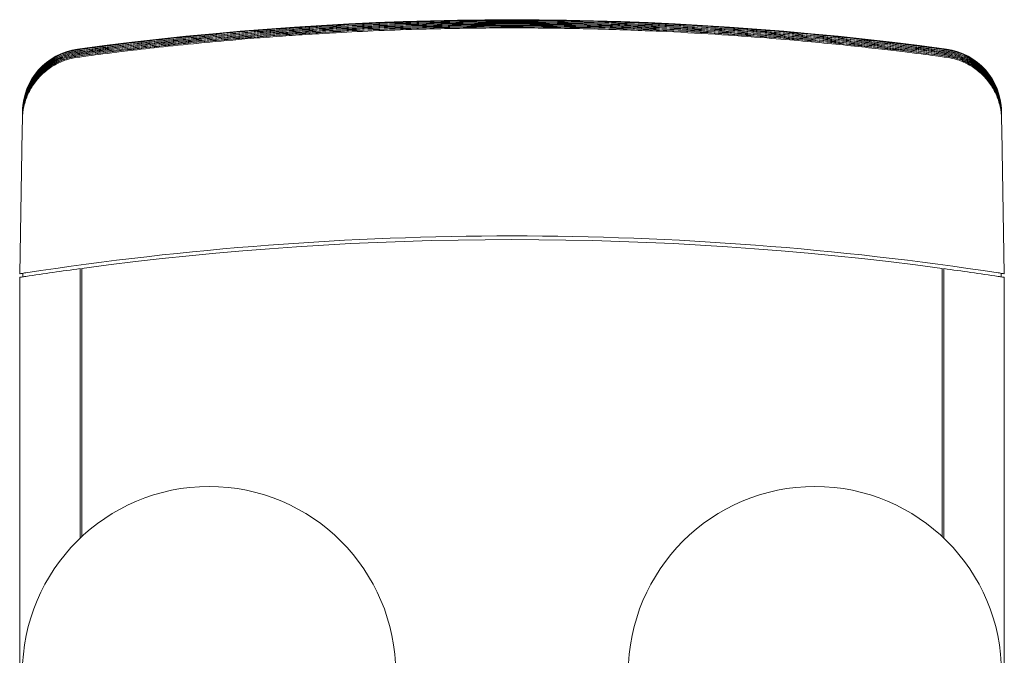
# Model space of a CAD drawing. Header units: millimetres. Extents: x -59761 to 112741, y -57975 to 46221.
# Tile 118 of 132: x 2524 to 2849, y -591 to -381. Entities that reach past the tile are written whole.
import ezdxf

# ---------------------------------------------------------------- set-up
doc = ezdxf.new("R2010")
doc.units = ezdxf.units.MM
doc.layers.add('Equip2D', color=250, linetype='Continuous')
doc.layers.add('EquipAnnot', color=5, linetype='Continuous')
doc.styles.add('GOST прямой', font='isocpeur.ttf', dxfattribs={"height": 2.5})

# ---------------------------------------------------------------- blocks, each defined once
blk = doc.blocks.new('A$C0ea41568')
at = {"color": 0, "linetype": 'Continuous', "lineweight": 0}
for p, q in [((-161.58, 558.85), (-161.58, 559.02)), ((-161.57, 559.7), (-161.56, 559.86)), ((-161.57, 559.7), (-161.57, 559.62)), ((-161.57, 559.27), (-161.57, 559.44)), ((-161.57, 559.27), (-161.57, 559.2)), ((161.56, 559.86), (161.57, 559.7)), ((161.57, 559.7), (161.57, 559.62)), ((161.57, 559.44), (161.57, 559.27)), ((161.57, 559.27), (161.57, 559.2)), ((161.58, 559.02), (161.58, 558.85)), ((-161.61, 557.17), (-161.67, 553.55)), ((-161.61, 557.17), (-161.61, 557.34)), ((-161.6, 558.01), (-161.59, 558.18)), ((-161.6, 558.01), (-161.6, 557.94)), ((-161.6, 557.59), (-161.6, 557.76)), ((-161.6, 557.59), (-161.6, 557.52)), ((-161.59, 558.43), (-161.59, 558.6)), ((-161.59, 558.43), (-161.59, 558.36)), ((-161.58, 558.85), (-161.58, 558.78)), ((161.58, 558.85), (161.58, 558.78)), ((161.59, 558.6), (161.59, 558.43)), ((161.59, 558.43), (161.59, 558.36)), ((161.59, 558.18), (161.6, 558.01)), ((161.6, 558.01), (161.6, 557.94)), ((161.6, 557.76), (161.6, 557.59)), ((161.6, 557.59), (161.6, 557.52)), ((161.61, 557.34), (161.61, 557.17)), ((161.61, 557.17), (161.67, 553.55)), ((-161.67, 553.55), (-162.5, 506.2)), ((162.5, 506.2), (161.67, 553.55)), ((-142.5, 418.99), (-142.5, 507.89)), ((-142, 507.96), (-142, 419.46)), ((142, 419.46), (142, 507.96)), ((142.5, 507.89), (142.5, 418.99)), ((-162.5, 505), (-162.5, 49.85)), ((-161.5, 506.35), (-161.5, 505.15)), ((161.5, 505.15), (161.5, 506.35)), ((162.5, 49.85), (162.5, 505))]:
    blk.add_line(p, q, dxfattribs=at)
for centre, radius, start, end in [((0, -475), 1065, 82.26206, 97.73794), ((-140.57, 559.49), 21, 97.7379, 179), ((140.57, 559.49), 21, 1, 82.2621), ((0, -546.33), 1065, 81.33257, 98.66743), ((0, -547.53), 1065, 82.33774, 97.66226), ((0, -547.53), 1065, 97.6894, 98.66774), ((0, -547.53), 1065, 81.33226, 82.3106), ((-100, 374.4), 61.6, 0, 180), ((100, 374.4), 61.6, 0, 180)]:
    blk.add_arc(centre, radius, start, end, dxfattribs=at)
for points, knots in [([(-143.43, 578.38), (-120.37, 581.52), (-97.2, 583.9), (-73.98, 585.51), (-69.86, 585.8), (-65.74, 586.06), (-61.62, 586.3), (-47.93, 587.1), (-34.23, 587.62), (-20.53, 587.89), (-0.37, 588.28), (19.8, 588.09), (39.95, 587.34), (47.18, 587.07), (54.41, 586.72), (61.64, 586.3), (75.31, 585.51), (88.98, 584.45), (102.61, 583.13), (116.25, 581.81), (129.85, 580.23), (143.43, 578.38)], [-28.778048, -28.778048, -28.778048, -28.778048, -21.795638, -21.795638, -21.795638, -20.556341, -20.556341, -20.556341, -16.443556, -16.443556, -16.443556, -10.39131, -10.39131, -10.39131, -8.22022, -8.22022, -8.22022, -4.109418, -4.109418, -4.109418, 0, 0, 0, 0]), ([(-143.42, 578.81), (-123.55, 581.51), (-103.61, 583.64), (-83.62, 585.22), (-76.29, 585.8), (-68.96, 586.3), (-61.61, 586.72), (-47.93, 587.52), (-34.23, 588.04), (-20.53, 588.31), (-0.37, 588.7), (19.8, 588.51), (39.95, 587.76), (47.18, 587.49), (54.41, 587.14), (61.63, 586.72), (75.31, 585.93), (88.97, 584.87), (102.61, 583.55), (116.24, 582.23), (129.85, 580.65), (143.42, 578.81)], [-28.776482, -28.776482, -28.776482, -28.776482, -22.761409, -22.761409, -22.761409, -20.555222, -20.555222, -20.555222, -16.442661, -16.442661, -16.442661, -10.390498, -10.390498, -10.390498, -8.219773, -8.219773, -8.219773, -4.109194, -4.109194, -4.109194, 0, 0, 0, 0]), ([(143.42, 578.88), (142.72, 578.97), (140.71, 579.25), (137.58, 579.65), (134.46, 580.06), (130.21, 580.6), (125.03, 581.21), (119.84, 581.83), (113.72, 582.51), (106.84, 583.2), (99.96, 583.9), (92.33, 584.6), (84.12, 585.25), (73.19, 586.12), (61.24, 586.89), (48.72, 587.46), (42.46, 587.75), (36.06, 587.99), (29.57, 588.17), (23.08, 588.35), (16.51, 588.47), (9.91, 588.53), (3.31, 588.59), (-3.31, 588.59), (-9.91, 588.53), (-16.51, 588.47), (-23.08, 588.35), (-29.57, 588.17), (-39.3, 587.9), (-48.84, 587.5), (-57.99, 587), (-61.04, 586.83), (-64.05, 586.65), (-67.01, 586.47), (-69.97, 586.28), (-72.88, 586.08), (-75.74, 585.88), (-77.17, 585.78), (-78.58, 585.68), (-79.98, 585.57), (-81.37, 585.46), (-82.76, 585.36), (-84.12, 585.25), (-95.06, 584.38), (-104.99, 583.42), (-113.46, 582.52), (-117.7, 582.06), (-121.57, 581.62), (-125.03, 581.21), (-130.21, 580.6), (-134.46, 580.06), (-137.58, 579.65), (-140.71, 579.25), (-142.72, 578.97), (-143.42, 578.88)], [-28.779225, -28.779225, -28.779225, -28.779225, -26.723566, -26.723566, -26.723566, -24.667907, -24.667907, -24.667907, -22.612248, -22.612248, -22.612248, -20.556589, -20.556589, -20.556589, -17.815711, -17.815711, -17.815711, -16.445271, -16.445271, -16.445271, -15.074832, -15.074832, -15.074832, -13.704393, -13.704393, -13.704393, -12.333954, -12.333954, -12.333954, -10.278295, -10.278295, -10.278295, -9.593075, -9.593075, -9.593075, -8.907855, -8.907855, -8.907855, -8.565245, -8.565245, -8.565245, -8.222636, -8.222636, -8.222636, -5.481757, -5.481757, -5.481757, -4.111318, -4.111318, -4.111318, -2.055659, -2.055659, -2.055659, 0, 0, 0, 0]), ([(-143.41, 579.65), (-116.25, 583.34), (-88.96, 585.98), (-61.61, 587.56), (-47.93, 588.36), (-34.23, 588.88), (-20.53, 589.15), (3.15, 589.6), (26.83, 589.27), (50.49, 588.15), (66.52, 587.39), (82.54, 586.26), (98.52, 584.78), (99.88, 584.65), (101.24, 584.52), (102.6, 584.39), (116.23, 583.07), (129.83, 581.49), (143.41, 579.65)], [-28.773304, -28.773304, -28.773304, -28.773304, -20.552953, -20.552953, -20.552953, -16.440846, -16.440846, -16.440846, -9.333857, -9.333857, -9.333857, -4.518444, -4.518444, -4.518444, -4.10874, -4.10874, -4.10874, 0, 0, 0, 0]), ([(-143.41, 579.23), (-116.26, 582.92), (-88.97, 585.56), (-61.61, 587.14), (-47.93, 587.94), (-34.23, 588.46), (-20.53, 588.73), (3.12, 589.18), (26.77, 588.85), (50.41, 587.73), (66.47, 586.97), (82.52, 585.85), (98.53, 584.36), (99.89, 584.23), (101.24, 584.1), (102.6, 583.97), (116.23, 582.65), (129.84, 581.07), (143.41, 579.23)], [-28.7749, -28.7749, -28.7749, -28.7749, -20.554093, -20.554093, -20.554093, -16.441758, -16.441758, -16.441758, -9.34315, -9.34315, -9.34315, -4.5184, -4.5184, -4.5184, -4.108968, -4.108968, -4.108968, 0, 0, 0, 0]), ([(143.41, 579.3), (142.71, 579.39), (140.7, 579.67), (137.58, 580.07), (134.45, 580.48), (130.2, 581.02), (125.02, 581.63), (119.83, 582.25), (113.71, 582.93), (106.83, 583.62), (99.96, 584.32), (92.32, 585.02), (84.12, 585.67), (73.18, 586.54), (61.23, 587.31), (48.71, 587.88), (42.46, 588.17), (36.06, 588.41), (29.57, 588.59), (23.08, 588.77), (16.51, 588.89), (9.91, 588.95), (3.31, 589.01), (-3.31, 589.01), (-9.91, 588.95), (-16.51, 588.89), (-23.08, 588.77), (-29.57, 588.59), (-39.3, 588.32), (-48.83, 587.92), (-57.99, 587.42), (-61.04, 587.25), (-64.05, 587.07), (-67.01, 586.89), (-69.97, 586.7), (-72.88, 586.5), (-75.73, 586.3), (-77.16, 586.2), (-78.57, 586.1), (-79.97, 585.99), (-81.37, 585.88), (-82.75, 585.78), (-84.12, 585.67), (-95.06, 584.8), (-104.98, 583.84), (-113.45, 582.94), (-117.69, 582.48), (-121.56, 582.04), (-125.02, 581.63), (-130.2, 581.02), (-134.45, 580.48), (-137.58, 580.07), (-140.7, 579.67), (-142.71, 579.39), (-143.41, 579.3)], [-28.777641, -28.777641, -28.777641, -28.777641, -26.722095, -26.722095, -26.722095, -24.666549, -24.666549, -24.666549, -22.611003, -22.611003, -22.611003, -20.555458, -20.555458, -20.555458, -17.81473, -17.81473, -17.81473, -16.444366, -16.444366, -16.444366, -15.074002, -15.074002, -15.074002, -13.703638, -13.703638, -13.703638, -12.333275, -12.333275, -12.333275, -10.277729, -10.277729, -10.277729, -9.592547, -9.592547, -9.592547, -8.907365, -8.907365, -8.907365, -8.564774, -8.564774, -8.564774, -8.222183, -8.222183, -8.222183, -5.481455, -5.481455, -5.481455, -4.111092, -4.111092, -4.111092, -2.055546, -2.055546, -2.055546, 0, 0, 0, 0]), ([(-143.4, 580.07), (-116.25, 583.76), (-88.96, 586.4), (-61.6, 587.98), (-47.92, 588.77), (-34.23, 589.3), (-20.53, 589.57), (3.18, 590.02), (26.9, 589.69), (50.59, 588.56), (66.59, 587.8), (82.57, 586.68), (98.51, 585.2), (99.87, 585.07), (101.23, 584.94), (102.59, 584.81), (116.22, 583.49), (129.83, 581.91), (143.4, 580.07)], [-28.771693, -28.771693, -28.771693, -28.771693, -20.551802, -20.551802, -20.551802, -16.439925, -16.439925, -16.439925, -9.32278, -9.32278, -9.32278, -4.518556, -4.518556, -4.518556, -4.10851, -4.10851, -4.10851, 0, 0, 0, 0]), ([(143.4, 580.14), (142.69, 580.23), (140.69, 580.51), (137.56, 580.91), (134.44, 581.32), (130.19, 581.86), (125.01, 582.47), (119.82, 583.09), (113.7, 583.77), (106.82, 584.46), (99.94, 585.16), (92.31, 585.86), (84.11, 586.51), (73.17, 587.38), (61.23, 588.15), (48.71, 588.72), (42.45, 589.01), (36.05, 589.25), (29.57, 589.43), (23.08, 589.61), (16.51, 589.73), (9.91, 589.79), (3.31, 589.85), (-3.31, 589.85), (-9.91, 589.79), (-16.51, 589.73), (-23.08, 589.61), (-29.57, 589.43), (-39.29, 589.16), (-48.83, 588.76), (-57.98, 588.26), (-61.03, 588.09), (-64.04, 587.91), (-67, 587.73), (-69.96, 587.54), (-72.87, 587.34), (-75.73, 587.14), (-77.15, 587.04), (-78.57, 586.93), (-79.96, 586.83), (-81.36, 586.72), (-82.74, 586.62), (-84.11, 586.51), (-95.05, 585.64), (-104.97, 584.68), (-113.44, 583.78), (-117.68, 583.32), (-121.55, 582.88), (-125.01, 582.47), (-130.19, 581.86), (-134.44, 581.32), (-137.56, 580.91), (-140.69, 580.51), (-142.69, 580.23), (-143.4, 580.14)], [-28.774428, -28.774428, -28.774428, -28.774428, -26.719112, -26.719112, -26.719112, -24.663795, -24.663795, -24.663795, -22.608479, -22.608479, -22.608479, -20.553163, -20.553163, -20.553163, -17.812741, -17.812741, -17.812741, -16.44253, -16.44253, -16.44253, -15.072319, -15.072319, -15.072319, -13.702109, -13.702109, -13.702109, -12.331898, -12.331898, -12.331898, -10.276581, -10.276581, -10.276581, -9.591476, -9.591476, -9.591476, -8.906371, -8.906371, -8.906371, -8.563818, -8.563818, -8.563818, -8.221265, -8.221265, -8.221265, -5.480843, -5.480843, -5.480843, -4.110633, -4.110633, -4.110633, -2.055316, -2.055316, -2.055316, 0, 0, 0, 0]), ([(143.4, 579.72), (142.7, 579.81), (140.7, 580.09), (137.57, 580.49), (134.44, 580.9), (130.2, 581.44), (125.01, 582.05), (119.83, 582.67), (113.7, 583.35), (106.83, 584.04), (99.95, 584.74), (92.32, 585.44), (84.12, 586.09), (73.18, 586.96), (61.23, 587.73), (48.71, 588.3), (42.45, 588.59), (36.05, 588.83), (29.57, 589.01), (23.08, 589.19), (16.51, 589.31), (9.91, 589.37), (3.31, 589.43), (-3.31, 589.43), (-9.91, 589.37), (-16.51, 589.31), (-23.08, 589.19), (-29.57, 589.01), (-39.3, 588.74), (-48.83, 588.34), (-57.99, 587.84), (-61.04, 587.67), (-64.05, 587.49), (-67.01, 587.31), (-69.97, 587.12), (-72.88, 586.92), (-75.73, 586.72), (-77.16, 586.62), (-78.57, 586.52), (-79.97, 586.41), (-81.37, 586.3), (-82.75, 586.2), (-84.12, 586.09), (-95.05, 585.22), (-104.97, 584.26), (-113.45, 583.36), (-117.68, 582.9), (-121.56, 582.46), (-125.01, 582.05), (-130.2, 581.44), (-134.44, 580.9), (-137.57, 580.49), (-140.7, 580.09), (-142.7, 579.81), (-143.4, 579.72)], [-28.776042, -28.776042, -28.776042, -28.776042, -26.72061, -26.72061, -26.72061, -24.665179, -24.665179, -24.665179, -22.609747, -22.609747, -22.609747, -20.554316, -20.554316, -20.554316, -17.81374, -17.81374, -17.81374, -16.443452, -16.443452, -16.443452, -15.073165, -15.073165, -15.073165, -13.702877, -13.702877, -13.702877, -12.332589, -12.332589, -12.332589, -10.277158, -10.277158, -10.277158, -9.592014, -9.592014, -9.592014, -8.90687, -8.90687, -8.90687, -8.564298, -8.564298, -8.564298, -8.221726, -8.221726, -8.221726, -5.481151, -5.481151, -5.481151, -4.110863, -4.110863, -4.110863, -2.055432, -2.055432, -2.055432, 0, 0, 0, 0]), ([(-143.44, 577.96), (-116.28, 581.66), (-88.98, 584.3), (-61.62, 585.88), (-47.94, 586.68), (-34.24, 587.21), (-20.53, 587.47), (2.96, 587.92), (26.45, 587.6), (49.92, 586.5), (66.16, 585.73), (82.38, 584.6), (98.57, 583.1), (99.92, 582.97), (101.27, 582.84), (102.62, 582.71), (116.25, 581.39), (129.86, 579.81), (143.44, 577.96)], [-28.7796, -28.7796, -28.7796, -28.7796, -20.557449, -20.557449, -20.557449, -16.444443, -16.444443, -16.444443, -9.393848, -9.393848, -9.393848, -4.516331, -4.516331, -4.516331, -4.109639, -4.109639, -4.109639, 0, 0, 0, 0]), ([(143.44, 577.61), (142.74, 577.71), (140.73, 577.98), (137.61, 578.39), (134.48, 578.8), (130.23, 579.34), (125.05, 579.95), (119.86, 580.57), (113.74, 581.25), (106.86, 581.94), (99.98, 582.64), (92.34, 583.34), (84.14, 583.99), (73.2, 584.86), (61.25, 585.63), (48.73, 586.2), (42.46, 586.49), (36.06, 586.73), (29.58, 586.91), (23.09, 587.09), (16.52, 587.21), (9.92, 587.27), (3.31, 587.33), (-3.31, 587.33), (-9.92, 587.27), (-16.52, 587.21), (-23.09, 587.09), (-29.58, 586.91), (-39.31, 586.64), (-48.85, 586.24), (-58, 585.74), (-61.05, 585.57), (-64.06, 585.39), (-67.02, 585.21), (-69.99, 585.02), (-72.9, 584.82), (-75.75, 584.62), (-77.18, 584.52), (-78.59, 584.42), (-79.99, 584.31), (-81.39, 584.21), (-82.77, 584.1), (-84.14, 583.99), (-95.08, 583.12), (-105, 582.16), (-113.48, 581.26), (-117.71, 580.8), (-121.59, 580.36), (-125.05, 579.95), (-130.23, 579.34), (-134.48, 578.8), (-137.61, 578.39), (-140.73, 577.98), (-142.74, 577.71), (-143.44, 577.61)], [-28.783887, -28.783887, -28.783887, -28.783887, -26.727895, -26.727895, -26.727895, -24.671904, -24.671904, -24.671904, -22.615912, -22.615912, -22.615912, -20.55992, -20.55992, -20.55992, -17.818597, -17.818597, -17.818597, -16.447936, -16.447936, -16.447936, -15.077274, -15.077274, -15.077274, -13.706613, -13.706613, -13.706613, -12.335952, -12.335952, -12.335952, -10.27996, -10.27996, -10.27996, -9.594629, -9.594629, -9.594629, -8.909298, -8.909298, -8.909298, -8.566633, -8.566633, -8.566633, -8.223968, -8.223968, -8.223968, -5.482645, -5.482645, -5.482645, -4.111984, -4.111984, -4.111984, -2.055992, -2.055992, -2.055992, 0, 0, 0, 0]), ([(143.43, 578.46), (142.72, 578.55), (140.72, 578.82), (137.59, 579.23), (134.46, 579.64), (130.22, 580.18), (125.03, 580.79), (119.85, 581.41), (113.72, 582.09), (106.84, 582.78), (99.97, 583.48), (92.33, 584.18), (84.13, 584.83), (73.19, 585.7), (61.24, 586.47), (48.72, 587.04), (42.46, 587.33), (36.06, 587.57), (29.57, 587.75), (23.09, 587.93), (16.51, 588.05), (9.91, 588.11), (3.31, 588.17), (-3.31, 588.17), (-9.91, 588.11), (-16.51, 588.05), (-23.09, 587.93), (-29.57, 587.75), (-39.3, 587.48), (-48.84, 587.08), (-58, 586.58), (-61.05, 586.41), (-64.06, 586.23), (-67.02, 586.05), (-69.98, 585.86), (-72.89, 585.66), (-75.74, 585.46), (-77.17, 585.36), (-78.58, 585.26), (-79.98, 585.15), (-81.38, 585.04), (-82.76, 584.94), (-84.13, 584.83), (-95.07, 583.96), (-104.99, 583), (-113.46, 582.1), (-117.7, 581.64), (-121.57, 581.2), (-125.03, 580.79), (-130.22, 580.18), (-134.46, 579.64), (-137.59, 579.23), (-140.72, 578.82), (-142.72, 578.55), (-143.43, 578.46)], [-28.780794, -28.780794, -28.780794, -28.780794, -26.725023, -26.725023, -26.725023, -24.669252, -24.669252, -24.669252, -22.613481, -22.613481, -22.613481, -20.55771, -20.55771, -20.55771, -17.816682, -17.816682, -17.816682, -16.446168, -16.446168, -16.446168, -15.075654, -15.075654, -15.075654, -13.70514, -13.70514, -13.70514, -12.334626, -12.334626, -12.334626, -10.278855, -10.278855, -10.278855, -9.593598, -9.593598, -9.593598, -8.908341, -8.908341, -8.908341, -8.565712, -8.565712, -8.565712, -8.223084, -8.223084, -8.223084, -5.482056, -5.482056, -5.482056, -4.111542, -4.111542, -4.111542, -2.055771, -2.055771, -2.055771, 0, 0, 0, 0]), ([(143.43, 578.03), (142.73, 578.13), (140.73, 578.4), (137.6, 578.81), (134.47, 579.22), (130.22, 579.76), (125.04, 580.37), (119.85, 580.99), (113.73, 581.67), (106.85, 582.36), (99.97, 583.06), (92.34, 583.76), (84.13, 584.41), (73.19, 585.28), (61.24, 586.05), (48.72, 586.62), (42.46, 586.91), (36.06, 587.15), (29.57, 587.33), (23.09, 587.51), (16.52, 587.63), (9.91, 587.69), (3.31, 587.75), (-3.31, 587.75), (-9.91, 587.69), (-16.52, 587.63), (-23.09, 587.51), (-29.57, 587.33), (-39.3, 587.06), (-48.84, 586.66), (-58, 586.16), (-61.05, 585.99), (-64.06, 585.81), (-67.02, 585.63), (-69.98, 585.44), (-72.89, 585.24), (-75.75, 585.04), (-77.17, 584.94), (-78.59, 584.84), (-79.98, 584.73), (-81.38, 584.62), (-82.77, 584.52), (-84.13, 584.41), (-95.07, 583.54), (-105, 582.58), (-113.47, 581.68), (-117.71, 581.22), (-121.58, 580.78), (-125.04, 580.37), (-130.22, 579.76), (-134.47, 579.22), (-137.6, 578.81), (-140.73, 578.4), (-142.73, 578.13), (-143.43, 578.03)], [-28.782348, -28.782348, -28.782348, -28.782348, -26.726466, -26.726466, -26.726466, -24.670584, -24.670584, -24.670584, -22.614702, -22.614702, -22.614702, -20.55882, -20.55882, -20.55882, -17.817644, -17.817644, -17.817644, -16.447056, -16.447056, -16.447056, -15.076468, -15.076468, -15.076468, -13.70588, -13.70588, -13.70588, -12.335292, -12.335292, -12.335292, -10.27941, -10.27941, -10.27941, -9.594116, -9.594116, -9.594116, -8.908822, -8.908822, -8.908822, -8.566175, -8.566175, -8.566175, -8.223528, -8.223528, -8.223528, -5.482352, -5.482352, -5.482352, -4.111764, -4.111764, -4.111764, -2.055882, -2.055882, -2.055882, 0, 0, 0, 0]), ([(-143.42, 578.88), (-144.82, 578.68), (-146.21, 578.35), (-147.55, 577.88), (-148.89, 577.41), (-150.18, 576.81), (-151.39, 576.08), (-152.61, 575.35), (-153.75, 574.49), (-154.8, 573.53), (-155.84, 572.57), (-156.79, 571.51), (-157.62, 570.36), (-158.45, 569.21), (-159.16, 567.97), (-159.74, 566.68), (-160.33, 565.39), (-160.78, 564.04), (-161.09, 562.65), (-161.39, 561.27), (-161.56, 559.85), (-161.59, 558.43)], [-2.986362, -2.986362, -2.986362, -2.986362, -2.559739, -2.559739, -2.559739, -2.133116, -2.133116, -2.133116, -1.706493, -1.706493, -1.706493, -1.27987, -1.27987, -1.27987, -0.853246, -0.853246, -0.853246, -0.426623, -0.426623, -0.426623, 0, 0, 0, 0]), ([(-161.59, 558.36), (-161.56, 559.78), (-161.4, 561.19), (-161.09, 562.58), (-160.91, 563.37), (-160.68, 564.16), (-160.41, 564.93), (-160.22, 565.5), (-159.99, 566.06), (-159.74, 566.61), (-159.16, 567.9), (-158.45, 569.13), (-157.62, 570.29), (-157.49, 570.46), (-157.37, 570.63), (-157.24, 570.8), (-156.5, 571.76), (-155.68, 572.65), (-154.8, 573.46), (-153.75, 574.42), (-152.61, 575.27), (-151.39, 576), (-151.31, 576.06), (-151.22, 576.11), (-151.13, 576.16), (-149.99, 576.82), (-148.79, 577.37), (-147.55, 577.81), (-146.22, 578.28), (-144.85, 578.61), (-143.45, 578.8)], [-2.983891, -2.983891, -2.983891, -2.983891, -2.557344, -2.557344, -2.557344, -2.312203, -2.312203, -2.312203, -2.131108, -2.131108, -2.131108, -1.704438, -1.704438, -1.704438, -1.640507, -1.640507, -1.640507, -1.27781, -1.27781, -1.27781, -0.8508, -0.8508, -0.8508, -0.820196, -0.820196, -0.820196, -0.424071, -0.424071, -0.424071, 0, 0, 0, 0]), ([(-143.41, 579.3), (-144.82, 579.11), (-146.2, 578.77), (-147.54, 578.3), (-148.88, 577.83), (-150.17, 577.23), (-151.39, 576.5), (-152.6, 575.77), (-153.74, 574.91), (-154.79, 573.95), (-155.83, 573), (-156.78, 571.93), (-157.61, 570.78), (-158.44, 569.63), (-159.15, 568.4), (-159.74, 567.1), (-160.32, 565.81), (-160.77, 564.46), (-161.08, 563.07), (-161.39, 561.69), (-161.56, 560.27), (-161.58, 558.85)], [-2.986377, -2.986377, -2.986377, -2.986377, -2.559752, -2.559752, -2.559752, -2.133127, -2.133127, -2.133127, -1.706501, -1.706501, -1.706501, -1.279876, -1.279876, -1.279876, -0.853251, -0.853251, -0.853251, -0.426625, -0.426625, -0.426625, 0, 0, 0, 0]), ([(-161.58, 558.78), (-161.56, 560.2), (-161.39, 561.61), (-161.08, 563), (-160.9, 563.79), (-160.68, 564.58), (-160.41, 565.35), (-160.21, 565.92), (-159.98, 566.48), (-159.74, 567.03), (-159.16, 568.32), (-158.44, 569.56), (-157.61, 570.71), (-157.49, 570.88), (-157.36, 571.05), (-157.23, 571.22), (-156.49, 572.18), (-155.68, 573.07), (-154.79, 573.88), (-153.75, 574.84), (-152.61, 575.69), (-151.39, 576.43), (-151.3, 576.48), (-151.21, 576.53), (-151.12, 576.58), (-149.98, 577.24), (-148.78, 577.8), (-147.54, 578.23), (-146.22, 578.7), (-144.84, 579.03), (-143.44, 579.22)], [-2.983907, -2.983907, -2.983907, -2.983907, -2.557357, -2.557357, -2.557357, -2.312211, -2.312211, -2.312211, -2.131119, -2.131119, -2.131119, -1.704447, -1.704447, -1.704447, -1.640507, -1.640507, -1.640507, -1.277817, -1.277817, -1.277817, -0.850804, -0.850804, -0.850804, -0.820196, -0.820196, -0.820196, -0.424073, -0.424073, -0.424073, 0, 0, 0, 0]), ([(-143.4, 580.14), (-144.8, 579.95), (-146.19, 579.61), (-147.53, 579.14), (-148.86, 578.67), (-150.16, 578.07), (-151.37, 577.34), (-152.59, 576.61), (-153.73, 575.76), (-154.77, 574.8), (-155.82, 573.84), (-156.77, 572.77), (-157.6, 571.62), (-158.43, 570.47), (-159.14, 569.24), (-159.72, 567.94), (-160.3, 566.65), (-160.75, 565.3), (-161.06, 563.91), (-161.37, 562.53), (-161.54, 561.11), (-161.57, 559.7)], [-2.986407, -2.986407, -2.986407, -2.986407, -2.559778, -2.559778, -2.559778, -2.133148, -2.133148, -2.133148, -1.706519, -1.706519, -1.706519, -1.279889, -1.279889, -1.279889, -0.853259, -0.853259, -0.853259, -0.42663, -0.42663, -0.42663, 0, 0, 0, 0]), ([(-161.57, 559.62), (-161.54, 561.04), (-161.37, 562.46), (-161.06, 563.84), (-160.89, 564.63), (-160.66, 565.42), (-160.39, 566.19), (-160.19, 566.76), (-159.97, 567.32), (-159.72, 567.87), (-159.14, 569.16), (-158.43, 570.4), (-157.6, 571.55), (-157.47, 571.72), (-157.35, 571.89), (-157.22, 572.06), (-156.48, 573.02), (-155.66, 573.91), (-154.78, 574.72), (-153.73, 575.68), (-152.59, 576.53), (-151.37, 577.27), (-151.29, 577.32), (-151.2, 577.37), (-151.11, 577.42), (-149.97, 578.08), (-148.77, 578.64), (-147.53, 579.07), (-146.2, 579.54), (-144.83, 579.87), (-143.43, 580.06)], [-2.983937, -2.983937, -2.983937, -2.983937, -2.557383, -2.557383, -2.557383, -2.312226, -2.312226, -2.312226, -2.131141, -2.131141, -2.131141, -1.704464, -1.704464, -1.704464, -1.640507, -1.640507, -1.640507, -1.27783, -1.27783, -1.27783, -0.850813, -0.850813, -0.850813, -0.820196, -0.820196, -0.820196, -0.424078, -0.424078, -0.424078, 0, 0, 0, 0]), ([(-143.4, 579.72), (-144.81, 579.53), (-146.2, 579.19), (-147.53, 578.72), (-148.87, 578.25), (-150.16, 577.65), (-151.38, 576.92), (-152.6, 576.19), (-153.74, 575.33), (-154.78, 574.38), (-155.83, 573.42), (-156.77, 572.35), (-157.6, 571.2), (-158.43, 570.05), (-159.15, 568.82), (-159.73, 567.52), (-160.31, 566.23), (-160.76, 564.88), (-161.07, 563.49), (-161.38, 562.11), (-161.55, 560.69), (-161.57, 559.27)], [-2.986392, -2.986392, -2.986392, -2.986392, -2.559765, -2.559765, -2.559765, -2.133137, -2.133137, -2.133137, -1.70651, -1.70651, -1.70651, -1.279882, -1.279882, -1.279882, -0.853255, -0.853255, -0.853255, -0.426627, -0.426627, -0.426627, 0, 0, 0, 0]), ([(-161.57, 559.2), (-161.55, 560.62), (-161.38, 562.04), (-161.07, 563.42), (-160.89, 564.21), (-160.67, 565), (-160.4, 565.77), (-160.2, 566.34), (-159.98, 566.9), (-159.73, 567.45), (-159.15, 568.74), (-158.44, 569.98), (-157.6, 571.13), (-157.48, 571.3), (-157.35, 571.47), (-157.22, 571.64), (-156.49, 572.6), (-155.67, 573.49), (-154.78, 574.3), (-153.74, 575.26), (-152.6, 576.11), (-151.38, 576.85), (-151.29, 576.9), (-151.2, 576.95), (-151.12, 577), (-149.97, 577.66), (-148.78, 578.22), (-147.54, 578.65), (-146.21, 579.12), (-144.83, 579.45), (-143.43, 579.64)], [-2.983922, -2.983922, -2.983922, -2.983922, -2.55737, -2.55737, -2.55737, -2.312218, -2.312218, -2.312218, -2.13113, -2.13113, -2.13113, -1.704455, -1.704455, -1.704455, -1.640507, -1.640507, -1.640507, -1.277823, -1.277823, -1.277823, -0.850809, -0.850809, -0.850809, -0.820196, -0.820196, -0.820196, -0.424076, -0.424076, -0.424076, 0, 0, 0, 0]), ([(161.57, 559.7), (161.54, 561.11), (161.37, 562.53), (161.06, 563.91), (160.75, 565.3), (160.3, 566.65), (159.72, 567.94), (159.14, 569.24), (158.43, 570.47), (157.6, 571.62), (156.77, 572.77), (155.82, 573.84), (154.77, 574.8), (153.73, 575.76), (152.59, 576.61), (151.37, 577.34), (150.16, 578.07), (148.86, 578.67), (147.53, 579.14), (146.19, 579.61), (144.8, 579.95), (143.4, 580.14)], [-2.986407, -2.986407, -2.986407, -2.986407, -2.559778, -2.559778, -2.559778, -2.133148, -2.133148, -2.133148, -1.706519, -1.706519, -1.706519, -1.279889, -1.279889, -1.279889, -0.853259, -0.853259, -0.853259, -0.42663, -0.42663, -0.42663, 0, 0, 0, 0]), ([(161.57, 559.27), (161.55, 560.69), (161.38, 562.11), (161.07, 563.49), (160.76, 564.88), (160.31, 566.23), (159.73, 567.52), (159.15, 568.82), (158.43, 570.05), (157.6, 571.2), (156.77, 572.35), (155.83, 573.42), (154.78, 574.38), (153.74, 575.33), (152.6, 576.19), (151.38, 576.92), (150.16, 577.65), (148.87, 578.25), (147.53, 578.72), (146.2, 579.19), (144.81, 579.53), (143.4, 579.72)], [-2.986392, -2.986392, -2.986392, -2.986392, -2.559765, -2.559765, -2.559765, -2.133137, -2.133137, -2.133137, -1.70651, -1.70651, -1.70651, -1.279882, -1.279882, -1.279882, -0.853255, -0.853255, -0.853255, -0.426627, -0.426627, -0.426627, 0, 0, 0, 0]), ([(161.58, 558.85), (161.56, 560.27), (161.39, 561.69), (161.08, 563.07), (160.77, 564.46), (160.32, 565.81), (159.74, 567.1), (159.15, 568.4), (158.44, 569.63), (157.61, 570.78), (156.78, 571.93), (155.83, 573), (154.79, 573.95), (153.74, 574.91), (152.6, 575.77), (151.39, 576.5), (150.17, 577.23), (148.88, 577.83), (147.54, 578.3), (146.2, 578.77), (144.82, 579.11), (143.41, 579.3)], [-2.986377, -2.986377, -2.986377, -2.986377, -2.559752, -2.559752, -2.559752, -2.133127, -2.133127, -2.133127, -1.706501, -1.706501, -1.706501, -1.279876, -1.279876, -1.279876, -0.853251, -0.853251, -0.853251, -0.426625, -0.426625, -0.426625, 0, 0, 0, 0]), ([(161.59, 558.43), (161.56, 559.85), (161.39, 561.27), (161.09, 562.65), (160.78, 564.04), (160.33, 565.39), (159.74, 566.68), (159.16, 567.97), (158.45, 569.21), (157.62, 570.36), (156.79, 571.51), (155.84, 572.57), (154.8, 573.53), (153.75, 574.49), (152.61, 575.35), (151.39, 576.08), (150.18, 576.81), (148.89, 577.41), (147.55, 577.88), (146.21, 578.35), (144.82, 578.68), (143.42, 578.88)], [-2.986362, -2.986362, -2.986362, -2.986362, -2.559739, -2.559739, -2.559739, -2.133116, -2.133116, -2.133116, -1.706493, -1.706493, -1.706493, -1.27987, -1.27987, -1.27987, -0.853246, -0.853246, -0.853246, -0.426623, -0.426623, -0.426623, 0, 0, 0, 0]), ([(143.43, 580.06), (144.82, 579.87), (146.2, 579.54), (147.53, 579.07), (148.3, 578.8), (149.07, 578.48), (149.81, 578.12), (150.34, 577.86), (150.86, 577.57), (151.37, 577.27), (152.59, 576.54), (153.73, 575.69), (154.78, 574.72), (154.94, 574.58), (155.1, 574.42), (155.25, 574.27), (156.11, 573.43), (156.9, 572.52), (157.6, 571.55), (158.43, 570.4), (159.14, 569.17), (159.72, 567.87), (159.77, 567.77), (159.81, 567.67), (159.86, 567.57), (160.37, 566.36), (160.78, 565.11), (161.06, 563.84), (161.37, 562.46), (161.54, 561.04), (161.57, 559.62)], [-2.983958, -2.983958, -2.983958, -2.983958, -2.560249, -2.560249, -2.560249, -2.312615, -2.312615, -2.312615, -2.13406, -2.13406, -2.13406, -1.707408, -1.707408, -1.707408, -1.641295, -1.641295, -1.641295, -1.280778, -1.280778, -1.280778, -0.853717, -0.853717, -0.853717, -0.820674, -0.820674, -0.820674, -0.426934, -0.426934, -0.426934, 0, 0, 0, 0]), ([(143.43, 579.64), (144.83, 579.45), (146.21, 579.12), (147.54, 578.65), (148.31, 578.38), (149.07, 578.06), (149.81, 577.7), (150.35, 577.44), (150.87, 577.15), (151.38, 576.85), (152.6, 576.12), (153.74, 575.26), (154.78, 574.3), (154.95, 574.15), (155.1, 574), (155.26, 573.85), (156.12, 573.01), (156.9, 572.1), (157.6, 571.13), (158.43, 569.98), (159.15, 568.75), (159.73, 567.45), (159.78, 567.35), (159.82, 567.25), (159.86, 567.15), (160.38, 565.94), (160.79, 564.69), (161.07, 563.42), (161.38, 562.04), (161.55, 560.62), (161.57, 559.2)], [-2.983943, -2.983943, -2.983943, -2.983943, -2.560237, -2.560237, -2.560237, -2.312608, -2.312608, -2.312608, -2.134049, -2.134049, -2.134049, -1.707399, -1.707399, -1.707399, -1.641295, -1.641295, -1.641295, -1.280772, -1.280772, -1.280772, -0.853713, -0.853713, -0.853713, -0.820674, -0.820674, -0.820674, -0.426931, -0.426931, -0.426931, 0, 0, 0, 0]), ([(143.44, 579.22), (144.84, 579.03), (146.21, 578.7), (147.54, 578.23), (148.32, 577.96), (149.08, 577.64), (149.82, 577.28), (150.36, 577.01), (150.88, 576.73), (151.39, 576.43), (152.6, 575.7), (153.74, 574.84), (154.79, 573.88), (154.95, 573.73), (155.11, 573.58), (155.27, 573.43), (156.13, 572.59), (156.91, 571.68), (157.61, 570.71), (158.44, 569.56), (159.15, 568.33), (159.74, 567.03), (159.78, 566.93), (159.83, 566.83), (159.87, 566.73), (160.39, 565.52), (160.79, 564.27), (161.08, 563), (161.39, 561.62), (161.56, 560.2), (161.58, 558.78)], [-2.983928, -2.983928, -2.983928, -2.983928, -2.560224, -2.560224, -2.560224, -2.3126, -2.3126, -2.3126, -2.134038, -2.134038, -2.134038, -1.707391, -1.707391, -1.707391, -1.641295, -1.641295, -1.641295, -1.280765, -1.280765, -1.280765, -0.853709, -0.853709, -0.853709, -0.820674, -0.820674, -0.820674, -0.426929, -0.426929, -0.426929, 0, 0, 0, 0]), ([(143.45, 578.8), (144.85, 578.61), (146.22, 578.28), (147.55, 577.81), (148.33, 577.54), (149.09, 577.22), (149.83, 576.86), (150.36, 576.59), (150.89, 576.31), (151.39, 576), (152.61, 575.27), (153.75, 574.42), (154.8, 573.46), (154.96, 573.31), (155.12, 573.16), (155.28, 573.01), (156.14, 572.17), (156.92, 571.26), (157.62, 570.29), (158.45, 569.14), (159.16, 567.91), (159.74, 566.61), (159.79, 566.51), (159.83, 566.41), (159.88, 566.31), (160.4, 565.1), (160.8, 563.85), (161.09, 562.58), (161.4, 561.2), (161.56, 559.78), (161.59, 558.36)], [-2.983913, -2.983913, -2.983913, -2.983913, -2.560211, -2.560211, -2.560211, -2.312592, -2.312592, -2.312592, -2.134028, -2.134028, -2.134028, -1.707382, -1.707382, -1.707382, -1.641295, -1.641295, -1.641295, -1.280759, -1.280759, -1.280759, -0.853705, -0.853705, -0.853705, -0.820674, -0.820674, -0.820674, -0.426927, -0.426927, -0.426927, 0, 0, 0, 0]), ([(-143.44, 577.61), (-144.85, 577.42), (-146.23, 577.09), (-147.57, 576.62), (-148.91, 576.15), (-150.2, 575.54), (-151.42, 574.81), (-152.63, 574.08), (-153.77, 573.23), (-154.82, 572.27), (-155.86, 571.31), (-156.81, 570.25), (-157.64, 569.1), (-158.47, 567.95), (-159.18, 566.71), (-159.77, 565.42), (-160.35, 564.13), (-160.8, 562.77), (-161.11, 561.39), (-161.42, 560.01), (-161.59, 558.59), (-161.61, 557.17)], [-2.986317, -2.986317, -2.986317, -2.986317, -2.559701, -2.559701, -2.559701, -2.133084, -2.133084, -2.133084, -1.706467, -1.706467, -1.706467, -1.27985, -1.27985, -1.27985, -0.853234, -0.853234, -0.853234, -0.426617, -0.426617, -0.426617, 0, 0, 0, 0]), ([(-143.43, 578.46), (-144.83, 578.26), (-146.22, 577.93), (-147.56, 577.46), (-148.89, 576.99), (-150.18, 576.38), (-151.4, 575.66), (-152.62, 574.93), (-153.76, 574.07), (-154.8, 573.11), (-155.85, 572.15), (-156.8, 571.09), (-157.63, 569.94), (-158.46, 568.79), (-159.17, 567.55), (-159.75, 566.26), (-160.33, 564.97), (-160.78, 563.61), (-161.09, 562.23), (-161.4, 560.85), (-161.57, 559.43), (-161.6, 558.01)], [-2.986347, -2.986347, -2.986347, -2.986347, -2.559726, -2.559726, -2.559726, -2.133105, -2.133105, -2.133105, -1.706484, -1.706484, -1.706484, -1.279863, -1.279863, -1.279863, -0.853242, -0.853242, -0.853242, -0.426621, -0.426621, -0.426621, 0, 0, 0, 0]), ([(-161.6, 557.94), (-161.57, 559.36), (-161.4, 560.77), (-161.09, 562.16), (-160.92, 562.95), (-160.69, 563.74), (-160.42, 564.51), (-160.22, 565.08), (-160, 565.64), (-159.75, 566.19), (-159.17, 567.48), (-158.46, 568.71), (-157.63, 569.87), (-157.5, 570.04), (-157.38, 570.21), (-157.25, 570.38), (-156.51, 571.34), (-155.69, 572.23), (-154.81, 573.04), (-153.76, 574), (-152.62, 574.85), (-151.4, 575.58), (-151.31, 575.64), (-151.23, 575.69), (-151.14, 575.74), (-150, 576.4), (-148.8, 576.95), (-147.56, 577.39), (-146.23, 577.86), (-144.86, 578.19), (-143.46, 578.38)], [-2.983876, -2.983876, -2.983876, -2.983876, -2.557331, -2.557331, -2.557331, -2.312196, -2.312196, -2.312196, -2.131097, -2.131097, -2.131097, -1.704429, -1.704429, -1.704429, -1.640507, -1.640507, -1.640507, -1.277804, -1.277804, -1.277804, -0.850796, -0.850796, -0.850796, -0.820196, -0.820196, -0.820196, -0.424069, -0.424069, -0.424069, 0, 0, 0, 0]), ([(-143.43, 578.03), (-144.84, 577.84), (-146.23, 577.51), (-147.56, 577.04), (-148.9, 576.57), (-150.19, 575.96), (-151.41, 575.23), (-152.62, 574.51), (-153.77, 573.65), (-154.81, 572.69), (-155.86, 571.73), (-156.8, 570.67), (-157.63, 569.52), (-158.46, 568.37), (-159.18, 567.13), (-159.76, 565.84), (-160.34, 564.55), (-160.79, 563.19), (-161.1, 561.81), (-161.41, 560.43), (-161.58, 559.01), (-161.6, 557.59)], [-2.986332, -2.986332, -2.986332, -2.986332, -2.559714, -2.559714, -2.559714, -2.133095, -2.133095, -2.133095, -1.706476, -1.706476, -1.706476, -1.279857, -1.279857, -1.279857, -0.853238, -0.853238, -0.853238, -0.426619, -0.426619, -0.426619, 0, 0, 0, 0]), ([(-161.6, 557.52), (-161.58, 558.94), (-161.41, 560.35), (-161.1, 561.74), (-160.92, 562.53), (-160.7, 563.32), (-160.43, 564.09), (-160.23, 564.66), (-160.01, 565.22), (-159.76, 565.77), (-159.18, 567.06), (-158.47, 568.29), (-157.63, 569.45), (-157.51, 569.62), (-157.38, 569.79), (-157.25, 569.96), (-156.52, 570.92), (-155.7, 571.81), (-154.81, 572.62), (-153.77, 573.58), (-152.63, 574.43), (-151.41, 575.16), (-151.32, 575.22), (-151.23, 575.27), (-151.15, 575.32), (-150, 575.98), (-148.81, 576.53), (-147.57, 576.97), (-146.24, 577.44), (-144.86, 577.77), (-143.46, 577.96)], [-2.983861, -2.983861, -2.983861, -2.983861, -2.557318, -2.557318, -2.557318, -2.312188, -2.312188, -2.312188, -2.131087, -2.131087, -2.131087, -1.704421, -1.704421, -1.704421, -1.640507, -1.640507, -1.640507, -1.277797, -1.277797, -1.277797, -0.850791, -0.850791, -0.850791, -0.820196, -0.820196, -0.820196, -0.424067, -0.424067, -0.424067, 0, 0, 0, 0]), ([(161.6, 558.01), (161.57, 559.43), (161.4, 560.85), (161.09, 562.23), (160.78, 563.61), (160.33, 564.97), (159.75, 566.26), (159.17, 567.55), (158.46, 568.79), (157.63, 569.94), (156.8, 571.09), (155.85, 572.15), (154.8, 573.11), (153.76, 574.07), (152.62, 574.93), (151.4, 575.66), (150.18, 576.38), (148.89, 576.99), (147.56, 577.46), (146.22, 577.93), (144.83, 578.26), (143.43, 578.46)], [-2.986347, -2.986347, -2.986347, -2.986347, -2.559726, -2.559726, -2.559726, -2.133105, -2.133105, -2.133105, -1.706484, -1.706484, -1.706484, -1.279863, -1.279863, -1.279863, -0.853242, -0.853242, -0.853242, -0.426621, -0.426621, -0.426621, 0, 0, 0, 0]), ([(161.6, 557.59), (161.58, 559.01), (161.41, 560.43), (161.1, 561.81), (160.79, 563.19), (160.34, 564.55), (159.76, 565.84), (159.18, 567.13), (158.46, 568.37), (157.63, 569.52), (156.8, 570.67), (155.86, 571.73), (154.81, 572.69), (153.77, 573.65), (152.62, 574.51), (151.41, 575.23), (150.19, 575.96), (148.9, 576.57), (147.56, 577.04), (146.23, 577.51), (144.84, 577.84), (143.43, 578.03)], [-2.986332, -2.986332, -2.986332, -2.986332, -2.559714, -2.559714, -2.559714, -2.133095, -2.133095, -2.133095, -1.706476, -1.706476, -1.706476, -1.279857, -1.279857, -1.279857, -0.853238, -0.853238, -0.853238, -0.426619, -0.426619, -0.426619, 0, 0, 0, 0]), ([(161.61, 557.17), (161.59, 558.59), (161.42, 560.01), (161.11, 561.39), (160.8, 562.77), (160.35, 564.13), (159.77, 565.42), (159.18, 566.71), (158.47, 567.95), (157.64, 569.1), (156.81, 570.25), (155.86, 571.31), (154.82, 572.27), (153.77, 573.23), (152.63, 574.08), (151.42, 574.81), (150.2, 575.54), (148.91, 576.15), (147.57, 576.62), (146.23, 577.09), (144.85, 577.42), (143.44, 577.61)], [-2.986317, -2.986317, -2.986317, -2.986317, -2.559701, -2.559701, -2.559701, -2.133084, -2.133084, -2.133084, -1.706467, -1.706467, -1.706467, -1.27985, -1.27985, -1.27985, -0.853234, -0.853234, -0.853234, -0.426617, -0.426617, -0.426617, 0, 0, 0, 0]), ([(143.46, 578.38), (144.85, 578.19), (146.23, 577.86), (147.56, 577.39), (148.33, 577.12), (149.09, 576.8), (149.84, 576.44), (150.37, 576.17), (150.89, 575.89), (151.4, 575.58), (152.62, 574.85), (153.76, 574), (154.81, 573.04), (154.97, 572.89), (155.13, 572.74), (155.28, 572.59), (156.14, 571.75), (156.93, 570.84), (157.63, 569.87), (158.46, 568.72), (159.17, 567.49), (159.75, 566.19), (159.8, 566.09), (159.84, 565.99), (159.88, 565.89), (160.4, 564.68), (160.81, 563.43), (161.09, 562.16), (161.4, 560.77), (161.57, 559.36), (161.6, 557.94)], [-2.983898, -2.983898, -2.983898, -2.983898, -2.560198, -2.560198, -2.560198, -2.312585, -2.312585, -2.312585, -2.134017, -2.134017, -2.134017, -1.707374, -1.707374, -1.707374, -1.641295, -1.641295, -1.641295, -1.280752, -1.280752, -1.280752, -0.8537, -0.8537, -0.8537, -0.820674, -0.820674, -0.820674, -0.426925, -0.426925, -0.426925, 0, 0, 0, 0]), ([(143.46, 577.96), (144.86, 577.77), (146.24, 577.44), (147.57, 576.97), (148.34, 576.7), (149.1, 576.38), (149.84, 576.01), (150.38, 575.75), (150.9, 575.47), (151.41, 575.16), (152.63, 574.43), (153.77, 573.58), (154.81, 572.62), (154.97, 572.47), (155.13, 572.32), (155.29, 572.17), (156.15, 571.33), (156.93, 570.42), (157.63, 569.45), (158.46, 568.3), (159.18, 567.06), (159.76, 565.77), (159.8, 565.67), (159.85, 565.57), (159.89, 565.47), (160.41, 564.26), (160.82, 563.01), (161.1, 561.74), (161.41, 560.35), (161.58, 558.94), (161.6, 557.52)], [-2.983883, -2.983883, -2.983883, -2.983883, -2.560185, -2.560185, -2.560185, -2.312577, -2.312577, -2.312577, -2.134006, -2.134006, -2.134006, -1.707365, -1.707365, -1.707365, -1.641295, -1.641295, -1.641295, -1.280746, -1.280746, -1.280746, -0.853696, -0.853696, -0.853696, -0.820674, -0.820674, -0.820674, -0.426923, -0.426923, -0.426923, 0, 0, 0, 0]), ([(-162.5, 506.2), (-162.5, 506.2), (-162.45, 506.21), (-162.25, 506.24), (-162.09, 506.26), (-161.74, 506.32), (-161.51, 506.35), (-161.02, 506.43), (-160.75, 506.47), (-160.49, 506.51)], [1.214097, 1.214097, 1.214097, 1.214097, 1.2893795, 1.2893795, 1.364662, 1.364662, 1.4411522, 1.4411522, 1.5176424, 1.5176424, 1.5176424, 1.5176424]), ([(-160.5, 505.31), (-160.75, 505.27), (-161.02, 505.23), (-161.51, 505.15), (-161.74, 505.12), (-162.09, 505.06), (-162.25, 505.04), (-162.45, 505.01), (-162.5, 505), (-162.5, 505)], [0.3030741, 0.3030741, 0.3030741, 0.3030741, 0.3791062, 0.3791062, 0.4551382, 0.4551382, 0.5306621, 0.5306621, 0.6061861, 0.6061861, 0.6061861, 0.6061861]), ([(160.49, 506.51), (160.75, 506.47), (161.01, 506.43), (161.51, 506.35), (161.73, 506.32), (162.09, 506.26), (162.24, 506.24), (162.45, 506.21), (162.5, 506.2), (162.5, 506.2)], [0.9105513, 0.9105513, 0.9105513, 0.9105513, 0.9867544, 0.9867544, 1.0629575, 1.0629575, 1.1385273, 1.1385273, 1.214097, 1.214097, 1.214097, 1.214097]), ([(162.5, 505), (162.5, 505), (162.45, 505.01), (162.25, 505.04), (162.09, 505.06), (161.74, 505.12), (161.51, 505.15), (161.02, 505.23), (160.75, 505.27), (160.5, 505.31)], [0.6061857, 0.6061857, 0.6061857, 0.6061857, 0.6817096, 0.6817096, 0.7572336, 0.7572336, 0.8332656, 0.8332656, 0.9092977, 0.9092977, 0.9092977, 0.9092977])]:
    blk.add_open_spline(points, degree=3, knots=knots, dxfattribs=at)
for points in [[(-143.45, 578.8), (-143.44, 578.8), (-143.43, 578.8), (-143.42, 578.81)], [(-143.44, 579.22), (-143.43, 579.22), (-143.42, 579.22), (-143.41, 579.23)], [(-143.43, 580.06), (-143.42, 580.06), (-143.41, 580.07), (-143.4, 580.07)], [(-143.43, 579.64), (-143.42, 579.64), (-143.41, 579.65), (-143.41, 579.65)], [(143.4, 580.07), (143.41, 580.07), (143.42, 580.06), (143.43, 580.06)], [(143.41, 579.65), (143.41, 579.65), (143.42, 579.64), (143.43, 579.64)], [(143.41, 579.23), (143.42, 579.22), (143.43, 579.22), (143.44, 579.22)], [(143.42, 578.81), (143.43, 578.8), (143.44, 578.8), (143.45, 578.8)], [(-143.46, 578.38), (-143.45, 578.38), (-143.44, 578.38), (-143.43, 578.38)], [(-143.46, 577.96), (-143.45, 577.96), (-143.44, 577.96), (-143.44, 577.96)], [(143.43, 578.38), (143.44, 578.38), (143.45, 578.38), (143.46, 578.38)], [(143.44, 577.96), (143.44, 577.96), (143.45, 577.96), (143.46, 577.96)], [(-161.58, 559.02), (-161.58, 559.08), (-161.58, 559.14), (-161.57, 559.2)], [(-161.57, 559.44), (-161.57, 559.5), (-161.57, 559.56), (-161.57, 559.62)], [(161.57, 559.62), (161.57, 559.56), (161.57, 559.5), (161.57, 559.44)], [(161.57, 559.2), (161.58, 559.14), (161.58, 559.08), (161.58, 559.02)], [(-161.61, 557.34), (-161.61, 557.4), (-161.61, 557.46), (-161.6, 557.52)], [(-161.6, 557.76), (-161.6, 557.82), (-161.6, 557.88), (-161.6, 557.94)], [(-161.59, 558.6), (-161.58, 558.66), (-161.58, 558.72), (-161.58, 558.78)], [(-161.59, 558.18), (-161.59, 558.24), (-161.59, 558.3), (-161.59, 558.36)], [(161.58, 558.78), (161.58, 558.72), (161.58, 558.66), (161.59, 558.6)], [(161.59, 558.36), (161.59, 558.3), (161.59, 558.24), (161.59, 558.18)], [(161.6, 557.94), (161.6, 557.88), (161.6, 557.82), (161.6, 557.76)], [(161.6, 557.52), (161.61, 557.46), (161.61, 557.4), (161.61, 557.34)]]:
    blk.add_open_spline(points, degree=3, dxfattribs=at)
blk = doc.blocks.new('wmf_1500S+3D')
at = {"layer": 'Equip2D'}
blk.add_blockref('A$C0ea41568', (0, 0), dxfattribs=at)
at = {"layer": 'EquipAnnot', "style": 'GOST прямой', "flags": 1}
for tag, p in [('НАИМЕНОВАНИЕ', (0, 0)), ('ОПИСАНИЕ', (0, -4.75)), ('РАЗМЕРЫ', (0, -9.5)), ('МОЩНОСТЬ', (0, -14.25)), ('НАПРЯЖЕНИЕ', (0, -19)), ('ВЕС', (0, -23.75))]:
    blk.add_attdef(tag, p, '', height=2.5, dxfattribs=at)
at = {"layer": 'EquipAnnot', "style": 'GOST прямой'}
blk.add_attdef('НОМЕР', (2.83, -72.14), '', height=2.5, dxfattribs=at)

msp = doc.modelspace()

# ---------------------------------------------------------------- block references
msp.add_blockref('wmf_1500S+3D', (2686.88, -971.23, 150))

doc.saveas('drawing.dxf')
